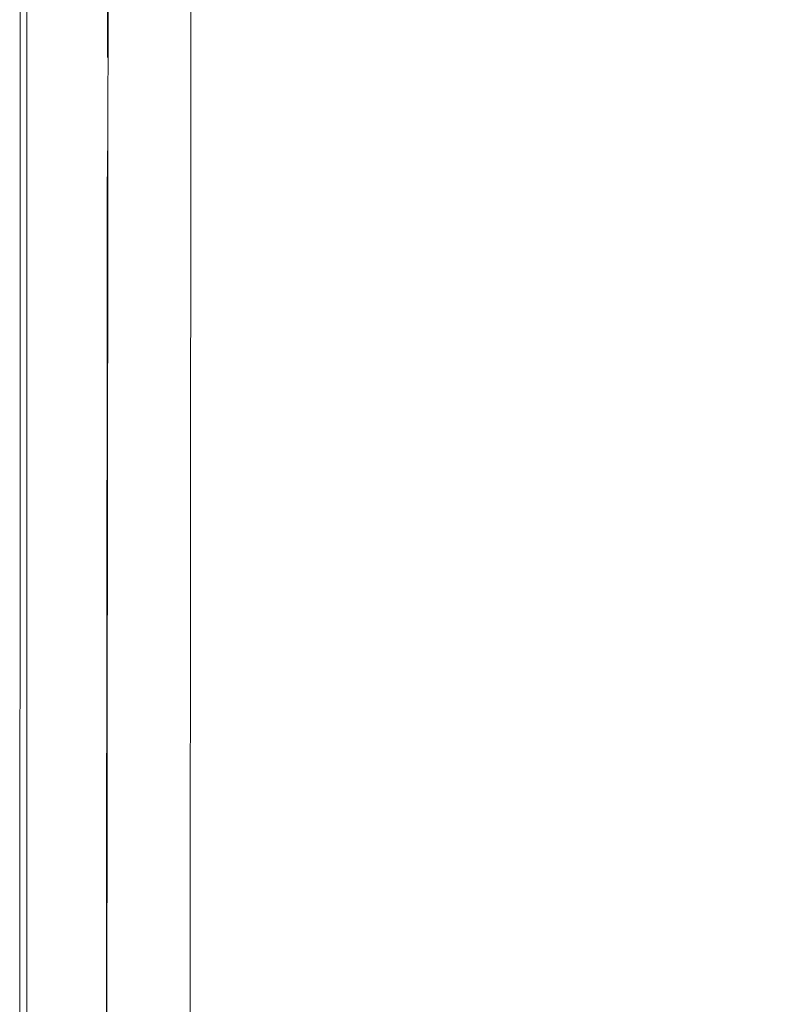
# Model space of a CAD drawing. Extents: x 4615668 to 9294084, y 16339 to 10688993.
# Tile 80 of 256: x 4720891.04 to 4720895.76, y 5342564.29 to 5342570.42. Entities that reach past the tile are written whole.
import ezdxf

# ---------------------------------------------------------------- set-up
doc = ezdxf.new("R2010")
doc.units = 0
doc.header["$MEASUREMENT"] = 0
doc.layers.add('WM_KLIM_urządzenia', color=3, linetype='Continuous', lineweight=13)
doc.layers.add('Wymiat 100', color=251, linetype='Continuous', lineweight=5)

# ---------------------------------------------------------------- blocks, each defined once
blk = doc.blocks.new('G$C189976BA')
at = {"layer": 'WM_KLIM_urządzenia', "linetype": 'Continuous'}
for points, knots in [([(12.9707, 41.673), (12.9702, 43.4392), (12.9691, 46.6196), (12.972, 50.8624), (12.9676, 53.7137), (12.9771, 55.4972), (12.9811, 56.5422), (12.9839, 57.52), (13.0341, 58.4885), (13.1694, 59.4673), (13.4204, 60.6409), (14.0721, 62.6528), (15.2677, 64.7713), (16.9355, 66.6476), (18.3816, 67.8653), (19.9891, 68.8727), (21.4377, 69.5092), (22.6385, 69.8936), (23.5534, 70.1147), (24.4814, 70.2744), (25.107, 70.3247), (25.4206, 70.3499)], [0, 0, 0, 0, 0.149486, 0.269186, 0.359102, 0.390824, 0.420141, 0.447554, 0.473592, 0.502154, 0.531093, 0.575068, 0.68083, 0.73372, 0.786982, 0.840264, 0.893768, 0.920404, 0.946897, 0.973384, 1, 1, 1, 1]), ([(25.4231, 70.3096), (23.9506, 70.2201), (22.4934, 69.8832), (19.7702, 68.7478), (18.5039, 67.951), (16.3049, 65.9839), (15.3743, 64.8125), (13.9482, 62.2294), (13.4531, 60.8182), (13.0788, 58.6372), (13.0163, 57.8998), (13.0098, 56.4247), (13.0128, 55.6871), (13.0126, 53.4743), (13.0125, 51.9992), (13.0126, 47.5736), (13.013, 44.6233), (13.0131, 41.673)], [0, 0, 0, 0, 0.125, 0.125, 0.25, 0.25, 0.375, 0.375, 0.5, 0.5, 0.5625, 0.5625, 0.625, 0.625, 0.75, 0.75, 1, 1, 1, 1]), ([(13.503, 27.3048), (13.5088, 32.1038), (13.5145, 36.9046), (13.5203, 41.7065), (13.5203, 41.7065), (13.5203, 41.7065)], [0, 0, 0, 0, 0.999994, 0.999994, 1, 1, 1, 1]), ([(14.0386, 41.7058), (14.0364, 39.1298), (14.032, 33.9778), (14.0272, 28.8259), (14.0248, 26.25)], [0, 0, 0, 0, 0.499996, 1, 1, 1, 1]), ([(12.9707, 41.673), (12.9702, 39.3106), (12.9694, 35.392), (12.9713, 30.7235), (12.9749, 28.0577), (12.9836, 26.6976), (12.9856, 25.945), (13.0053, 25.4125), (13.0417, 24.8574), (13.1441, 24.0437), (13.354, 22.9694), (13.7123, 21.7771), (14.196, 20.6043), (15.0577, 18.9685), (16.8045, 16.6409), (19.5677, 14.568), (21.9797, 13.6262), (23.3275, 13.2843), (24.0018, 13.1513), (24.7338, 13.0476), (25.1891, 13.0135), (25.4206, 12.9961)], [0, 0, 0, 0, 0.20002, 0.331786, 0.395295, 0.425731, 0.446961, 0.459018, 0.470845, 0.49405, 0.528411, 0.563405, 0.599289, 0.635651, 0.719759, 0.843627, 0.922197, 0.937439, 0.961345, 0.98035, 1, 1, 1, 1]), ([(25.4231, 13.0364), (24.6857, 13.0813), (23.958, 13.1861), (22.5264, 13.5171), (21.8192, 13.7448), (20.4546, 14.3124), (19.8044, 14.6489), (18.5546, 15.4349), (17.959, 15.8823), (16.8634, 16.8617), (16.3595, 17.3939), (15.4411, 18.5454), (15.0261, 19.1667), (14.3136, 20.4527), (14.0119, 21.1237), (13.5198, 22.5181), (13.3323, 23.2383), (13.08, 24.6991), (13.0185, 25.4354), (13.0089, 26.9089), (13.0132, 27.6481), (13.013, 29.8625), (13.0129, 31.3388), (13.0129, 35.7677), (13.0131, 38.7204), (13.0131, 41.673)], [0, 0, 0, 0, 0.0625, 0.0625, 0.125, 0.125, 0.1875, 0.1875, 0.25, 0.25, 0.3125, 0.3125, 0.375, 0.375, 0.4375, 0.4375, 0.5, 0.5, 0.5625, 0.5625, 0.625, 0.625, 0.75, 0.75, 1, 1, 1, 1]), ([(13.5136, 38.7893), (13.5134, 38.5948), (13.5132, 38.4003), (13.5122, 37.6224), (13.5115, 37.039), (13.5108, 36.4556)], [0, 0, 0, 0, 0.249997, 0.249997, 1, 1, 1, 1]), ([(13.5108, 36.4556), (13.5106, 36.2611), (13.5104, 36.0666), (13.5094, 35.2887), (13.5087, 34.7053), (13.508, 34.1219)], [0, 0, 0, 0, 0.249997, 0.249997, 1, 1, 1, 1])]:
    blk.add_open_spline(points, degree=3, knots=knots, dxfattribs=at)
for points, degree in [([(13.5203, 41.7065), (13.5264, 46.8535), (13.5326, 51.9995), (13.5388, 57.1432)], 3), ([(14.0616, 57.1444), (14.0537, 51.9984), (14.046, 46.8521), (14.0386, 41.7059)], 3), ([(13.5184, 42.7978), (13.518, 42.4341), (13.5176, 42.0703), (13.5171, 41.7065)], 3), ([(13.5154, 40.3931), (13.5157, 40.6364), (13.516, 40.8797), (13.5162, 41.123)], 3), ([(13.5156, 40.3931), (13.5149, 39.8585), (13.5143, 39.3239), (13.5136, 38.7893)], 3), ([(13.5154, 40.3931), (13.5156, 40.3931)], 1)]:
    blk.add_open_spline(points, degree=degree, dxfattribs=at)
blk = doc.blocks.new('G$CD8D7E6ED')
at = {"layer": 'WM_KLIM_urządzenia', "color": 7, "ltscale": 3, "xscale": 0.9960361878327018, "yscale": 0.9960361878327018, "zscale": 0.9960361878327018}
blk.add_blockref('G$C189976BA', (0, 305.7372), dxfattribs=at)

msp = doc.modelspace()

# ---------------------------------------------------------------- block references
at = {"layer": 'Wymiat 100', "color": 5, "lineweight": 0, "ltscale": 40}
msp.add_blockref('G$CD8D7E6ED', (4720878.1216, 5342222.9055), dxfattribs=at)

doc.saveas('drawing.dxf')
